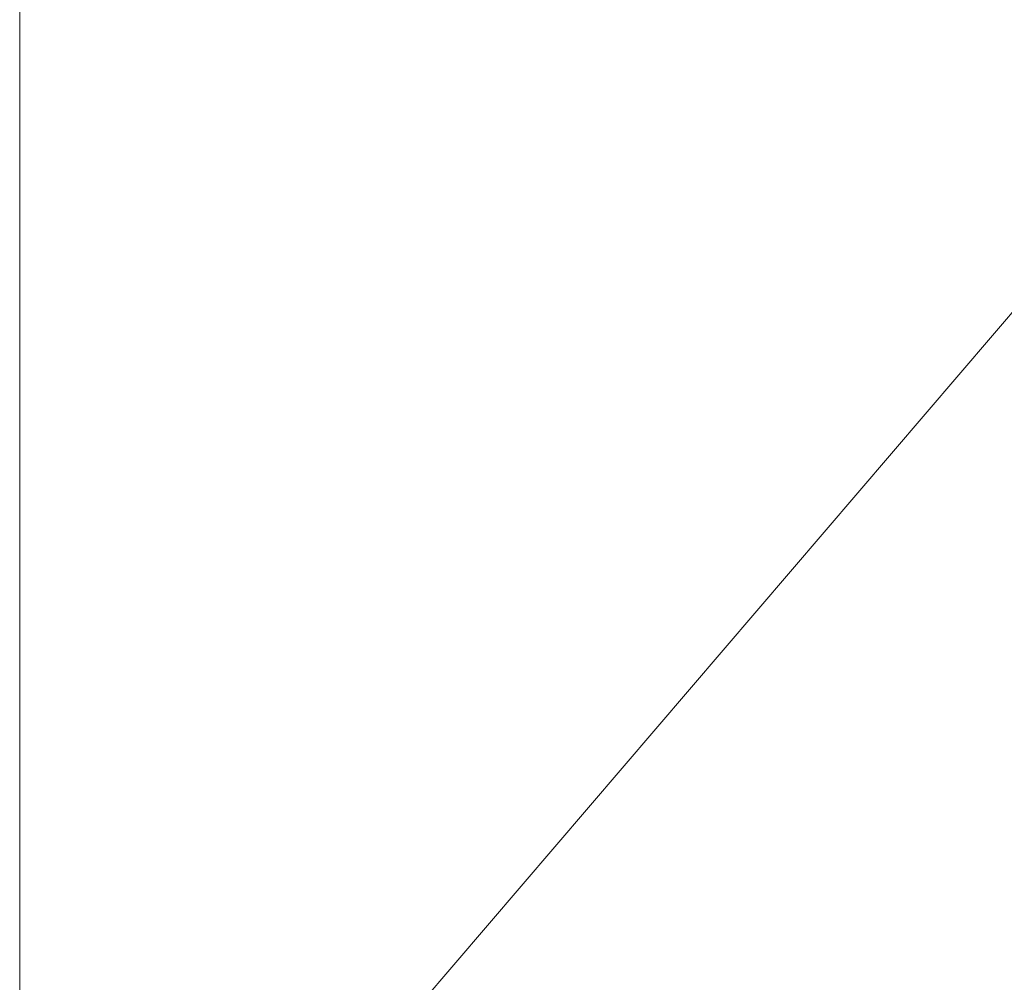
# Model space of a CAD drawing. Extents: x 229 to 926, y 37 to 878.
# Tile 17 of 194: x 382 to 397, y 81 to 96. Entities that reach past the tile are written whole.
import ezdxf
from ezdxf.lldxf.tags import DXFTag

# ---------------------------------------------------------------- set-up
doc = ezdxf.new("R2010")
doc.units = 0
doc.layers.get('0').update_dxf_attribs({"lineweight": 13})
for name, color, linetype, lineweight in [('Axen', 7, 'Continuous', 25), ('Axen-A03ENJ5PI0', 7, 'Continuous', 25), ('Beschriftung', 7, 'Continuous', 25), ('Beschriftung-A03ENJ5NI0', 7, 'Continuous', 25)]:
    doc.layers.add(name, color=color, linetype=linetype, lineweight=lineweight)
tags = doc.linetypes.add('ALL_S25', pattern=[0.001, 0, -0.001]).pattern_tags.tags
tags[6:7] = [DXFTag(74, 4), DXFTag(75, 0), DXFTag(340, '0'), DXFTag(46, 1.0), DXFTag(50, 0.0), DXFTag(44, 0.0), DXFTag(45, 0.0)]
tags[4:5] = [DXFTag(74, 4), DXFTag(75, 0), DXFTag(340, '0'), DXFTag(46, 1.0), DXFTag(50, 0.0), DXFTag(44, 0.0), DXFTag(45, 0.0)]
tags = doc.linetypes.add('ALL_S25-A03ENJ5XI0', pattern=[0.001, 0, -0.001]).pattern_tags.tags
tags[6:7] = [DXFTag(74, 4), DXFTag(75, 0), DXFTag(340, '0'), DXFTag(46, 1.0), DXFTag(50, 0.0), DXFTag(44, 0.0), DXFTag(45, 0.0)]
tags[4:5] = [DXFTag(74, 4), DXFTag(75, 0), DXFTag(340, '0'), DXFTag(46, 1.0), DXFTag(50, 0.0), DXFTag(44, 0.0), DXFTag(45, 0.0)]

# ---------------------------------------------------------------- blocks, each defined once
blk = doc.blocks.new('Referenz-A03ENJ5LI0', base_point=(255.728, 65.704))
at = {"layer": 'Axen', "color": 0, "linetype": 'ALL_S25', "lineweight": -2, "ltscale": 0.13}
blk.add_line((381.634, 66.032), (381.634, 801.546), dxfattribs=at)
at = {"layer": 'Beschriftung', "color": 0, "lineweight": -2}
blk.add_line((443.63, 145.815), (382.571, 74.501), dxfattribs=at)
blk = doc.blocks.new('Referenz-A03ENJ62I0', base_point=(255.728, 65.706))
at = {"layer": 'Axen-A03ENJ5PI0', "color": 0, "linetype": 'ALL_S25-A03ENJ5XI0', "lineweight": -2, "ltscale": 0.13}
blk.add_line((381.634, 66.032), (381.634, 801.545), dxfattribs=at)
at = {"layer": 'Beschriftung-A03ENJ5NI0', "color": 0, "lineweight": -2}
blk.add_line((443.63, 145.816), (382.571, 74.503), dxfattribs=at)

msp = doc.modelspace()

# ---------------------------------------------------------------- block references
at = {"color": 251, "lineweight": 13, "ltscale": 0.13, "true_color": 0x606060}
for name, p in [('Referenz-A03ENJ5LI0', (255.728, 65.704)), ('Referenz-A03ENJ62I0', (255.728, 65.706))]:
    msp.add_blockref(name, p, dxfattribs=at)

doc.saveas('drawing.dxf')
